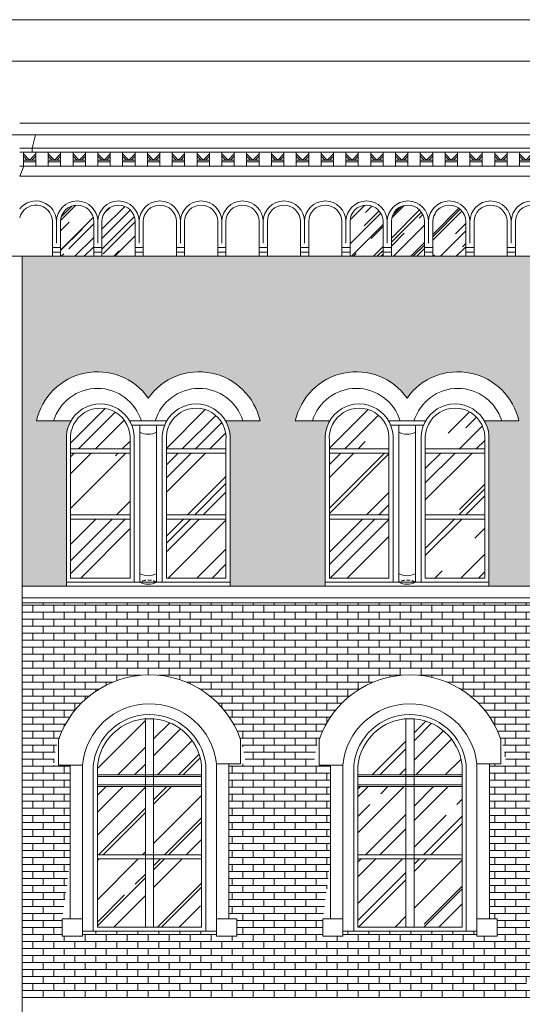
# Model space of a CAD drawing. Header units: millimetres. Extents: x -5254 to 173417, y -28809 to -6400.
# Tile 150 of 256: x 119947 to 120555, y -19064 to -17874. Entities that reach past the tile are written whole.
import ezdxf

# ---------------------------------------------------------------- set-up
doc = ezdxf.new("R2010")
doc.units = ezdxf.units.MM
doc.linetypes.add('HIDDEN', pattern=[9.525, 6.35, -3.175])
for name, color, linetype, lineweight in [('me_cegła', 7, 'Continuous', 5), ('me_cienka', 7, 'Continuous', 15), ('me_cienkie', 7, 'Continuous', 9), ('me_drewno', 7, 'Continuous', 15), ('me_szyby', 7, 'Continuous', 13), ('me_tabela', 7, 'Continuous', 20), ('me_ściany', 7, 'Continuous', 20)]:
    doc.layers.add(name, color=color, linetype=linetype, lineweight=lineweight)

# ---------------------------------------------------------------- blocks, each defined once
blk = doc.blocks.new('arch1')
at = {"layer": 'me_cienkie'}
for p, q in [((-42, 231.9), (-42, 202.6)), ((178, 231.4), (178, 201)), ((-42, 202.6), (-28, 202.6)), ((178, 201), (164, 201)), ((-13, 0), (149, 0))]:
    blk.add_line(p, q, dxfattribs=at)
for points in [[(-13, 202.6), (-38, 202.6)], [(-28, 15), (-28, 202.6)], [(-13, 0), (-13, 202.6)], [(149, 0), (149, 201)], [(149, 201), (174, 201)], [(164, 15), (164, 201)], [(-13, 4.5), (-13, -6), (-37.5, -6), (-37.5, 15)], [(-37.5, 15), (-13, 15)], [(149, 4.5), (149, -6), (173.5, -6), (173.5, 15)], [(173.5, 15), (149, 15)]]:
    blk.add_lwpolyline(points, dxfattribs=at)
blk.add_arc((67.9, 193.6), 116.4, 18.9472, 160.8043, dxfattribs=at)
blk = doc.blocks.new('*U11737')
at = {"layer": 'me_cienkie'}
for points in [[(-7.5, -8.5), (-7.5, 8.5)], [(-7.5, 6.5), (0, -1)], [(-7.5, 3.7), (-2.8, -1)], [(7.5, 6.5), (0, -1)], [(7.5, 3.7), (2.8, -1)], [(7.5, -8.5), (7.5, 8.5)], [(0, -1), (-7.5, -1)], [(0, -3), (-7.5, -3)], [(0, -1), (7.5, -1)], [(0, -3), (7.5, -3)]]:
    blk.add_lwpolyline(points, dxfattribs=at)
blk = doc.blocks.new('*U11738')
at = {"layer": 'me_cienkie', "color": 0, "linetype": 'ByBlock', "lineweight": -2, "transparency": 16777216}
for p in [(0, 0), (30, 0), (60, 0), (90, 0), (120, 0), (150, 0), (180, 0), (210, 0), (240, 0), (270, 0), (300, 0), (330, 0), (360, 0), (390, 0), (420, 0), (450, 0), (480, 0), (510, 0), (540, 0), (570, 0), (600, 0), (630, 0), (660, 0), (690, 0), (720, 0), (750, 0), (780, 0), (810, 0), (840, 0), (870, 0), (900, 0), (930, 0), (960, 0), (990, 0), (1020, 0), (1050, 0), (1080, 0), (1110, 0), (1140, 0), (1170, 0), (1200, 0), (1230, 0)]:
    blk.add_blockref('*U11737', p, dxfattribs=at)

msp = doc.modelspace()

# ---------------------------------------------------------------- hatches: boundary and pattern name
at = {"layer": 'me_cegła'}
h = msp.add_hatch(dxfattribs=at)
h.set_pattern_fill('AR-BRSTD', color=256, scale=0.125)
h.set_pattern_definition([(0, (119228.299, -18558.96), (0, 8.467725), []), (90, (119228.299, -18558.96), (-12.7, 8.467725), [8.46772, -8.46772])])
h.paths.add_polyline_path([(119595.2, -18382.84, -0.1512883), (119600.6, -18359.12), (119559.05, -18359.12, -0.6510077), (119694.2, -18331.35, -0.6510077), (119829.35, -18359.12), (119787.79, -18359.12, -0.1512883), (119793.2, -18382.84), (119793.2, -18553.96), (119793.2, -18558.96), (119933.2, -18558.96), (119933.2, -18159.96), (119228.3, -18159.96), (119228.3, -18558.96), (119275.2, -18558.96), (119275.2, -18553.96), (119275.2, -18382.84, -0.1512883), (119280.6, -18359.12), (119239.05, -18359.12, -0.6510077), (119374.2, -18331.35, -0.6510077), (119509.35, -18359.12), (119467.79, -18359.12, -0.1512883), (119473.2, -18382.84), (119473.2, -18553.96), (119473.2, -18558.96), (119595.2, -18558.96), (119595.2, -18553.96)])
h.paths.add_polyline_path([(119830, -18535.96), (119844.91, -18535.96), (119844.91, -18553.96)], flags=16)
h.paths.add_polyline_path([(120629.7, -18385.34, -0.1512883), (120635.1, -18361.62), (120593.55, -18361.62, -0.6510077), (120728.7, -18333.85, -0.6510077), (120863.85, -18361.62), (120822.29, -18361.62, -0.1512883), (120827.7, -18385.34), (120827.7, -18556.46), (120827.7, -18558.96), (120941.7, -18558.96), (120941.7, -18553.96), (120941.7, -18382.84, -0.1512883), (120947.1, -18359.12), (120905.55, -18359.12, -0.6510077), (121040.7, -18331.35, -0.6510077), (121175.85, -18359.12), (121134.29, -18359.12, -0.1512883), (121139.7, -18382.84), (121139.7, -18553.96), (121139.7, -18558.96), (121198.2, -18558.96), (121198.2, -18159.96), (119950.2, -18159.96), (119950.2, -18558.96), (120003.7, -18558.96), (120003.7, -18553.96), (120003.7, -18382.84, -0.1512883), (120009.1, -18359.12), (119967.55, -18359.12, -0.6510077), (120102.7, -18331.35, -0.6510077), (120237.85, -18359.12), (120196.29, -18359.12, -0.1512883), (120201.7, -18382.84), (120201.7, -18553.96), (120201.7, -18558.96), (120316.7, -18558.96), (120316.7, -18553.96), (120316.7, -18382.84, -0.1512883), (120322.1, -18359.12), (120280.55, -18359.12, -0.6510077), (120415.7, -18331.35, -0.6510077), (120550.85, -18359.12), (120509.29, -18359.12, -0.1512883), (120514.7, -18382.84), (120514.7, -18553.96), (120514.7, -18558.96), (120629.7, -18558.96), (120629.7, -18556.46)])
h.paths.add_polyline_path([(120836.81, -18538.46), (120851.71, -18538.46), (120851.71, -18556.46)], flags=16)
h.paths.add_polyline_path([(120851.76, -18540.09), (120916.97, -18540.09), (120916.97, -18517.91), (120851.76, -18517.91)], flags=24)
h = msp.add_hatch(dxfattribs=at)
h.set_pattern_fill('AR-BRSTD', color=256, scale=0.125)
h.set_pattern_definition([(0, (119950.196, -19055.96), (0, 8.467725), []), (90, (119950.196, -19055.96), (-12.7, 8.46772), [8.46772, -8.46772])])
h.paths.add_polyline_path([(120643.3, -19037.96), (121198.2, -19055.96), (121198.2, -18578.96), (119950.2, -18578.96), (119950.2, -19055.96), (120574.2, -19055.96), (120559.29, -19037.96)])
h.paths.add_polyline_path([(120524.7, -18960.96), (120524.7, -18981.96), (120500.2, -18981.96), (120500.2, -18975.96), (120338.2, -18975.96), (120338.2, -18981.96), (120313.7, -18981.96), (120313.7, -18960.96), (120323.2, -18888.84), (120323.2, -18774.97), (120313.2, -18774.97), (120303.09, -18774.97, -0.931708), (120535.35, -18773.34), (120515.2, -18773.34), (120515.2, -18960.96)], flags=16)
h.paths.add_polyline_path([(120636.69, -18774.97), (120626.69, -18774.97), (120616.59, -18774.97, -0.931708), (120848.84, -18773.34), (120828.69, -18773.34), (120828.69, -18960.96), (120838.19, -18960.96), (120838.19, -18981.96), (120813.69, -18981.96), (120813.69, -18975.96), (120651.69, -18975.96), (120651.69, -18981.96), (120627.19, -18981.96), (120627.19, -18960.96), (120636.69, -18888.84)], flags=16)
h.paths.add_polyline_path([(120482.2, -18970.96), (120356.2, -18970.96), (120356.2, -18787.89, -0.987693), (120482.2, -18775.12)], flags=0)
h.paths.add_polyline_path([(120669.69, -18970.96), (120669.69, -18787.89, -0.987693), (120795.69, -18775.12), (120795.69, -18970.96)], flags=0)
h.paths.add_polyline_path([(120414.2, -18888.46), (120414.2, -18919.54), (120418.32, -18888.46)], flags=0)
h.paths.add_polyline_path([(120669.69, -18888.46), (120727.69, -18888.46), (120727.69, -18844.25), (120727.69, -18786.96), (120737.69, -18786.96), (120737.69, -18844.25), (120737.69, -18919.54), (120727.69, -18919.54)], flags=0)
h.paths.add_polyline_path([(120858.91, -18957.96), (120949.2, -18957.96), (120949.2, -18774.97), (120939.2, -18774.97), (120929.09, -18774.97, -0.931708), (121161.35, -18773.34), (121141.2, -18773.34), (121141.2, -18960.96), (121150.7, -18960.96), (121150.7, -18981.96), (121126.2, -18981.96), (121126.2, -18975.96), (120964.2, -18975.96), (120964.2, -18981.96), (120873.82, -18981.96), (120873.82, -18975.96)], flags=16)
h.paths.add_polyline_path([(120209.7, -18960.96), (120209.7, -18981.96), (120185.2, -18981.96), (120185.2, -18975.96), (120023.2, -18975.96), (120023.2, -18981.96), (119998.7, -18981.96), (119998.7, -18960.96), (120008.2, -18888.84), (120008.2, -18774.97), (119998.2, -18774.97), (119988.09, -18774.97, -0.931708), (120220.35, -18773.34), (120200.2, -18773.34), (120200.2, -18960.96)], flags=16)
h.paths.add_polyline_path([(120949.2, -18774.97), (120939.2, -18774.97), (120929.09, -18774.97, -0.931708), (121161.35, -18773.34), (121141.2, -18773.34), (121141.2, -18960.96), (121150.7, -18960.96), (121150.7, -18981.96), (121126.2, -18981.96), (121126.2, -18975.96), (120964.2, -18975.96), (120964.2, -18981.96), (120939.7, -18981.96), (120939.7, -18960.96), (120949.2, -18888.84)], flags=0)
h.paths.add_polyline_path([(120167.2, -18970.96), (120041.2, -18970.96), (120041.2, -18787.89, -0.987693), (120167.2, -18775.12)], flags=0)
h.paths.add_polyline_path([(120109.2, -18786.96), (120109.2, -18844.25), (120109.2, -18919.54), (120099.2, -18919.54), (120041.2, -18888.46), (120099.2, -18888.46), (120099.2, -18844.25), (120099.2, -18786.96)], flags=0)
h.paths.add_polyline_path([(120982.2, -18970.96), (120982.2, -18787.89, -0.987693), (121108.2, -18775.12), (121108.2, -18970.96)], flags=0)
h.paths.add_polyline_path([(121040.2, -18844.25), (121040.2, -18786.96), (121050.2, -18786.96), (121050.2, -18844.25), (121050.2, -18919.54), (121040.2, -18919.54), (120982.2, -18888.46), (121040.2, -18888.46)], flags=0)
at = {"layer": 'me_szyby'}
h = msp.add_hatch(dxfattribs=at)
h.set_pattern_fill('AR-RROOF', color=256, angle=45)
h.set_pattern_definition([(45, (103144.947, -31160.714), (21.552615, 57.47364), [381, -50.8, 127, -25.4]), (45, (103159.854, -31127.846), (-41.847994, 5.92697), [76.2, -8.382, 152.4, -19.05]), (45, (103138.66, -31136.467), (81.36112, 105.428207), [203.2, -35.56, 101.6, -25.4])])
h.paths.add_polyline_path([(121046.7, -18159.96), (121086.7, -18159.96), (121086.7, -18118.19, 1), (121046.7, -18118.19)])
h.paths.add_polyline_path([(121036.7, -18118.19, 1), (120996.7, -18118.19), (120996.7, -18159.96), (121036.7, -18159.96)])
h.paths.add_polyline_path([(120746.7, -18159.96), (120786.7, -18159.96), (120786.7, -18118.19, 1), (120746.7, -18118.19)])
h.paths.add_polyline_path([(120696.7, -18159.96), (120736.7, -18159.96), (120736.7, -18118.19, 1), (120696.7, -18118.19)])
h.paths.add_polyline_path([(120646.7, -18159.96), (120686.7, -18159.96), (120686.7, -18118.19, 1), (120646.7, -18118.19)])
h.paths.add_polyline_path([(120446.7, -18159.96), (120486.7, -18159.96), (120486.7, -18118.19, 1), (120446.7, -18118.19)])
h.paths.add_polyline_path([(120396.7, -18159.96), (120436.7, -18159.96), (120436.7, -18118.19, 1), (120396.7, -18118.19)])
h.paths.add_polyline_path([(120346.7, -18159.96), (120386.7, -18159.96), (120386.7, -18118.19, 1), (120346.7, -18118.19)])
h.paths.add_polyline_path([(120046.7, -18159.96), (120086.7, -18159.96), (120086.7, -18118.19, 1), (120046.7, -18118.19)])
h.paths.add_polyline_path([(120036.7, -18118.19, 1), (119996.7, -18118.19), (119996.7, -18159.96), (120036.7, -18159.96)])
h.paths.add_polyline_path([(119707.2, -18159.96), (119747.2, -18159.96), (119747.2, -18118.19, 1), (119707.2, -18118.19)])
h.paths.add_polyline_path([(119657.2, -18159.96), (119697.2, -18159.96), (119697.2, -18118.19, 1), (119657.2, -18118.19)])
h.paths.add_polyline_path([(119647.2, -18118.19, 1), (119607.2, -18118.19), (119607.2, -18159.96), (119647.2, -18159.96)])
h.paths.add_polyline_path([(119403.2, -18159.96), (119443.2, -18159.96), (119443.2, -18118.19, 1), (119403.2, -18118.19)])
h.paths.add_polyline_path([(119393.2, -18118.19, 1), (119353.2, -18118.19), (119353.2, -18159.96), (119393.2, -18159.96)])
h.paths.add_polyline_path([(119303.2, -18159.96), (119343.2, -18159.96), (119343.2, -18118.19, 1), (119303.2, -18118.19)])
h.paths.add_polyline_path([(119139.2, -18118.19, 1), (119099.2, -18118.19), (119099.2, -18159.96), (119139.2, -18159.96)])
h.paths.add_polyline_path([(119049.2, -18159.96), (119089.2, -18159.96), (119089.2, -18118.19, 1), (119049.2, -18118.19)])
h.paths.add_polyline_path([(119039.2, -18118.19, 1), (118999.2, -18118.19), (118999.2, -18159.96), (119039.2, -18159.96)])
h = msp.add_hatch(dxfattribs=at)
h.set_pattern_fill('AR-RROOF', color=256, scale=2.2, angle=45)
h.set_pattern_definition([(45, (107743.45, -29781.74), (47.41575, 126.442), [838.2, -111.76, 279.4, -55.88]), (45, (107776.25, -29709.43), (-92.0656, 13.03933), [167.64, -18.4404, 335.28, -41.91]), (45, (107729.622, -29728.396), (178.994465, 231.942055), [447.04, -78.232, 223.52, -55.88])])
h.paths.add_polyline_path([(120124.7, -18477.63), (120196.7, -18477.63), (120196.7, -18548.96), (120124.7, -18548.96)])
h.paths.add_polyline_path([(120124.7, -18397.84), (120196.7, -18397.84), (120196.7, -18472.63), (120124.7, -18472.63)])
h.paths.add_polyline_path([(120196.7, -18382.84), (120196.7, -18392.84), (120124.7, -18392.84), (120124.7, -18382.84, -1.0903832)])
h.paths.add_polyline_path([(120080.7, -18382.84), (120080.7, -18392.84), (120008.7, -18392.84), (120008.7, -18382.84, -1.0903832)])
h.paths.add_polyline_path([(120008.7, -18397.84), (120080.7, -18397.84), (120080.7, -18472.63), (120008.7, -18472.63)])
h.paths.add_polyline_path([(120008.7, -18477.63), (120080.7, -18477.63), (120080.7, -18548.96), (120008.7, -18548.96)])
h = msp.add_hatch(dxfattribs=at)
h.set_pattern_fill('AR-RROOF', color=256, scale=2.2, angle=45)
h.set_pattern_definition([(45, (107430.45, -29781.74), (47.41575, 126.442), [838.2, -111.76, 279.4, -55.88]), (45, (107463.25, -29709.43), (-92.0656, 13.03933), [167.64, -18.4404, 335.28, -41.91]), (45, (107416.622, -29728.396), (178.994465, 231.942055), [447.04, -78.232, 223.52, -55.88])])
h.paths.add_polyline_path([(120437.7, -18477.63), (120509.7, -18477.63), (120509.7, -18548.96), (120437.7, -18548.96)])
h.paths.add_polyline_path([(120437.7, -18397.84), (120509.7, -18397.84), (120509.7, -18472.63), (120437.7, -18472.63)])
h.paths.add_polyline_path([(120509.7, -18382.84), (120509.7, -18392.84), (120437.7, -18392.84), (120437.7, -18382.84, -1.0903832)])
h.paths.add_polyline_path([(120393.7, -18382.84), (120393.7, -18392.84), (120321.7, -18392.84), (120321.7, -18382.84, -1.0903832)])
h.paths.add_polyline_path([(120321.7, -18397.84), (120393.7, -18397.84), (120393.7, -18472.63), (120321.7, -18472.63)])
h.paths.add_polyline_path([(120321.7, -18477.63), (120393.7, -18477.63), (120393.7, -18548.96), (120321.7, -18548.96)])
h = msp.add_hatch(dxfattribs=at)
h.set_pattern_fill('AR-RROOF', color=256, scale=2.2, angle=45)
h.set_pattern_definition([(45, (102111.614, -29786.74), (47.41575, 126.442), [838.2, -111.76, 279.4, -55.88]), (45, (102144.41, -29714.43), (-92.06559, 13.03933), [167.64, -18.4404, 335.28, -41.91]), (45, (102097.784, -29733.396), (178.994465, 231.942055), [447.04, -78.232, 223.52, -55.88])])
h.paths.add_polyline_path([(120109.2, -18719.15, -0.3592557), (120167.2, -18775.12), (120167.2, -18786.96), (120109.2, -18786.96)])
h.paths.add_polyline_path([(120099.2, -18719.16), (120099.2, -18786.96), (120041.2, -18786.96), (120041.2, -18776.68, -0.3655516)])
h.paths.add_polyline_path([(120109.2, -18844.25), (120109.2, -18800.96), (120167.2, -18800.96), (120167.2, -18883.46), (120109.2, -18883.46)])
h.paths.add_polyline_path([(120041.2, -18800.96), (120099.2, -18800.96), (120099.2, -18844.25), (120099.2, -18883.46), (120041.2, -18883.46)])
h.paths.add_polyline_path([(120041.2, -18888.46), (120099.2, -18888.46), (120099.2, -18919.54), (120099.2, -18970.96), (120041.2, -18970.96)])
h.paths.add_polyline_path([(120109.2, -18919.54), (120109.2, -18888.46), (120109.2, -18888.46), (120167.2, -18888.46), (120167.2, -18970.96), (120109.2, -18970.96)])
h = msp.add_hatch(dxfattribs=at)
h.set_pattern_fill('AR-RROOF', color=256, scale=2.2, angle=45)
h.set_pattern_definition([(45, (103144.947, -29781.74), (47.41575, 126.442), [838.2, -111.76, 279.4, -55.88]), (45, (103177.74, -29709.43), (-92.06559, 13.03933), [167.64, -18.4404, 335.28, -41.91]), (45, (103131.117, -29728.396), (178.994465, 231.942055), [447.04, -78.232, 223.52, -55.88])])
h.paths.add_polyline_path([(120424.2, -18919.54), (120424.2, -18888.46), (120424.2, -18888.46), (120482.2, -18888.46), (120482.2, -18970.96), (120424.2, -18970.96)])
h.paths.add_polyline_path([(120414.2, -18970.96), (120356.2, -18970.96), (120356.2, -18888.46), (120414.2, -18888.46), (120414.2, -18919.54)])
h.paths.add_polyline_path([(120414.2, -18883.46), (120356.2, -18883.46), (120356.2, -18800.96), (120414.2, -18800.96), (120414.2, -18844.25)])
h.paths.add_polyline_path([(120482.2, -18883.46), (120424.2, -18883.46), (120424.2, -18844.25), (120424.2, -18800.96), (120482.2, -18800.96)])
h.paths.add_polyline_path([(120424.2, -18786.96), (120424.2, -18719.15, -0.3592557), (120482.2, -18775.12), (120482.2, -18786.96)])
h.paths.add_polyline_path([(120414.2, -18786.96), (120356.2, -18786.96), (120356.2, -18776.68, -0.3655516), (120414.2, -18719.16)])

# ---------------------------------------------------------------- linework, layer by layer
at = {"layer": 'me_cienka'}
msp.add_line((119950.2, -19430.29), (119950.2, -18159.96), dxfattribs=at)
at = {"layer": 'me_cienkie'}
for p, q in [((121186.2, -18029.19), (119962.2, -18029.19)), ((119962.2, -18034.19), (121186.2, -18034.19)), ((121196.2, -18051.19), (119952.2, -18051.19)), ((119947.2, -18063.19), (121201.2, -18063.19)), ((119996.7, -18149.29), (119986.7, -18149.29)), ((120046.7, -18149.29), (120036.7, -18149.29)), ((120096.7, -18149.29), (120086.7, -18149.29)), ((120146.7, -18149.29), (120136.7, -18149.29)), ((120196.7, -18149.29), (120186.7, -18149.29)), ((120246.7, -18149.29), (120236.7, -18149.29)), ((120296.7, -18149.29), (120286.7, -18149.29)), ((120346.7, -18149.29), (120336.7, -18149.29)), ((120396.7, -18149.29), (120386.7, -18149.29)), ((120446.7, -18149.29), (120436.7, -18149.29)), ((120496.7, -18149.29), (120486.7, -18149.29)), ((120546.7, -18149.29), (120536.7, -18149.29)), ((125073.2, -18159.96), (119228.3, -18159.96)), ((119996.7, -18154.96), (119986.7, -18154.96)), ((120046.7, -18154.96), (120036.7, -18154.96)), ((120096.7, -18154.96), (120086.7, -18154.96)), ((120146.7, -18154.96), (120136.7, -18154.96)), ((120196.7, -18154.96), (120186.7, -18154.96)), ((120246.7, -18154.96), (120236.7, -18154.96)), ((120296.7, -18154.96), (120286.7, -18154.96)), ((120346.7, -18154.96), (120336.7, -18154.96)), ((120396.7, -18154.96), (120386.7, -18154.96)), ((120446.7, -18154.96), (120436.7, -18154.96)), ((120496.7, -18154.96), (120486.7, -18154.96)), ((120546.7, -18154.96), (120536.7, -18154.96)), ((120003.7, -18558.96), (120003.7, -18553.96)), ((120119.7, -18553.96), (120085.7, -18553.96)), ((120201.7, -18558.96), (120201.7, -18553.96)), ((120316.7, -18558.96), (120316.7, -18553.96)), ((120432.7, -18553.96), (120398.7, -18553.96)), ((120514.7, -18558.96), (120514.7, -18553.96)), ((120185.2, -18975.96), (120023.2, -18975.96)), ((120173.22, -18975.96), (120035.22, -18975.96)), ((120173.22, -18975.96), (120035.22, -18975.96)), ((120173.22, -18975.96), (120035.22, -18975.96)), ((120172.2, -18975.96), (120036.2, -18975.96)), ((120500.2, -18975.96), (120338.2, -18975.96)), ((120488.22, -18975.96), (120350.22, -18975.96)), ((120488.22, -18975.96), (120350.22, -18975.96)), ((120488.22, -18975.96), (120350.22, -18975.96)), ((120487.2, -18975.96), (120351.2, -18975.96))]:
    msp.add_line(p, q, dxfattribs=at)
for points in [[(119228.3, -18013.19), (119966.5, -18013.19)], [(119962.2, -18029.19), (119966.5, -18013.19)], [(119947.2, -18029.19), (119962.2, -18029.19), (119962.2, -18034.19)], [(119947.2, -18034.19), (119962.2, -18034.19)], [(119952.2, -18051.19), (119947.2, -18063.19)], [(119947.2, -18063.19), (119952.2, -18051.19), (119947.2, -18051.19)], [(119986.7, -18118.19), (119986.7, -18159.96)], [(119991.7, -18118.19), (119991.7, -18144.29)], [(119991.7, -18118.19), (119991.7, -18144.29)], [(119991.7, -18118.19), (119991.7, -18144.29)], [(119991.7, -18118.19), (119991.7, -18144.29)], [(119996.7, -18118.19), (119996.7, -18159.96)], [(120036.7, -18118.19), (120036.7, -18159.96)], [(120041.7, -18118.19), (120041.7, -18144.29)], [(120041.7, -18118.19), (120041.7, -18144.29)], [(120041.7, -18118.19), (120041.7, -18144.29)], [(120041.7, -18118.19), (120041.7, -18144.29)], [(120041.7, -18118.19), (120041.7, -18144.29)], [(120041.7, -18118.19), (120041.7, -18144.29)], [(120041.7, -18118.19), (120041.7, -18144.29)], [(120041.7, -18118.19), (120041.7, -18144.29)], [(120041.7, -18118.19), (120041.7, -18144.29)], [(120046.7, -18118.19), (120046.7, -18159.96)], [(120086.7, -18118.19), (120086.7, -18159.96)], [(120091.7, -18118.19), (120091.7, -18144.29)], [(120091.7, -18118.19), (120091.7, -18144.29)], [(120091.7, -18118.19), (120091.7, -18144.29)], [(120091.7, -18118.19), (120091.7, -18144.29)], [(120091.7, -18118.19), (120091.7, -18144.29)], [(120091.7, -18118.19), (120091.7, -18144.29)], [(120091.7, -18118.19), (120091.7, -18144.29)], [(120091.7, -18118.19), (120091.7, -18144.29)], [(120096.7, -18118.19), (120096.7, -18159.96)], [(120096.7, -18118.19), (120096.7, -18159.96)], [(120136.7, -18118.19), (120136.7, -18159.96)], [(120141.7, -18118.19), (120141.7, -18144.29)], [(120146.7, -18118.19), (120146.7, -18159.96)], [(120146.7, -18118.19), (120146.7, -18159.96)], [(120186.7, -18118.19), (120186.7, -18159.96)], [(120191.7, -18118.19), (120191.7, -18144.29)], [(120196.7, -18118.19), (120196.7, -18159.96)], [(120196.7, -18118.19), (120196.7, -18159.96)], [(120236.7, -18118.19), (120236.7, -18159.96)], [(120241.7, -18118.19), (120241.7, -18144.29)], [(120246.7, -18118.19), (120246.7, -18159.96)], [(120246.7, -18118.19), (120246.7, -18159.96)], [(120286.7, -18118.19), (120286.7, -18159.96)], [(120291.7, -18118.19), (120291.7, -18144.29)], [(120296.7, -18118.19), (120296.7, -18159.96)], [(120296.7, -18118.19), (120296.7, -18159.96)], [(120336.7, -18118.19), (120336.7, -18159.96)], [(120341.7, -18118.19), (120341.7, -18144.29)], [(120341.7, -18118.19), (120341.7, -18144.29)], [(120341.7, -18118.19), (120341.7, -18144.29)], [(120341.7, -18118.19), (120341.7, -18144.29)], [(120346.7, -18118.19), (120346.7, -18159.96)], [(120386.7, -18118.19), (120386.7, -18159.96)], [(120391.7, -18118.19), (120391.7, -18144.29)], [(120391.7, -18118.19), (120391.7, -18144.29)], [(120391.7, -18118.19), (120391.7, -18144.29)], [(120391.7, -18118.19), (120391.7, -18144.29)], [(120391.7, -18118.19), (120391.7, -18144.29)], [(120391.7, -18118.19), (120391.7, -18144.29)], [(120391.7, -18118.19), (120391.7, -18144.29)], [(120391.7, -18118.19), (120391.7, -18144.29)], [(120391.7, -18118.19), (120391.7, -18144.29)], [(120391.7, -18118.19), (120391.7, -18144.29)], [(120391.7, -18118.19), (120391.7, -18144.29)], [(120391.7, -18118.19), (120391.7, -18144.29)], [(120396.7, -18118.19), (120396.7, -18159.96)], [(120396.7, -18118.19), (120396.7, -18159.96)], [(120436.7, -18118.19), (120436.7, -18159.96)], [(120441.7, -18118.19), (120441.7, -18144.29)], [(120441.7, -18118.19), (120441.7, -18144.29)], [(120441.7, -18118.19), (120441.7, -18144.29)], [(120441.7, -18118.19), (120441.7, -18144.29)], [(120441.7, -18118.19), (120441.7, -18144.29)], [(120441.7, -18118.19), (120441.7, -18144.29)], [(120441.7, -18118.19), (120441.7, -18144.29)], [(120441.7, -18118.19), (120441.7, -18144.29)], [(120441.7, -18118.19), (120441.7, -18144.29)], [(120446.7, -18118.19), (120446.7, -18159.96)], [(120486.7, -18118.19), (120486.7, -18159.96)], [(120491.7, -18118.19), (120491.7, -18144.29)], [(120491.7, -18118.19), (120491.7, -18144.29)], [(120491.7, -18118.19), (120491.7, -18144.29)], [(120491.7, -18118.19), (120491.7, -18144.29)], [(120491.7, -18118.19), (120491.7, -18144.29)], [(120491.7, -18118.19), (120491.7, -18144.29)], [(120491.7, -18118.19), (120491.7, -18144.29)], [(120491.7, -18118.19), (120491.7, -18144.29)], [(120496.7, -18118.19), (120496.7, -18159.96)], [(120536.7, -18118.19), (120536.7, -18159.96)], [(120541.7, -18118.19), (120541.7, -18144.29)], [(120541.7, -18118.19), (120541.7, -18144.29)], [(120546.7, -18118.19), (120546.7, -18159.96)], [(120546.7, -18118.19), (120546.7, -18159.96)], [(120009.1, -18359.12), (119967.55, -18359.12)], [(120125.1, -18359.12), (120080.29, -18359.12)], [(120196.29, -18359.12), (120237.85, -18359.12)], [(120322.1, -18359.12), (120280.55, -18359.12)], [(120438.1, -18359.12), (120393.29, -18359.12)], [(120509.29, -18359.12), (120550.85, -18359.12)], [(120122.64, -18364.12), (120082.75, -18364.12)], [(120092.7, -18553.96), (120092.7, -18364.12)], [(120112.7, -18553.96), (120112.7, -18364.12)], [(120435.64, -18364.12), (120395.75, -18364.12)], [(120405.7, -18553.96), (120405.7, -18364.12)], [(120425.7, -18553.96), (120425.7, -18364.12)], [(120023.2, -18975.96), (120023.2, -18774.97)], [(120185.2, -18975.96), (120185.2, -18773.34)], [(120338.2, -18975.96), (120338.2, -18774.97)], [(120500.2, -18975.96), (120500.2, -18773.34)]]:
    msp.add_lwpolyline(points, dxfattribs=at)
for centre, radius, start, end in [((119966.7, -18118.19), 25, 0, 141.26058), ((119966.7, -18118.19), 20, 0, 167.16143), ((120016.7, -18118.19), 25, 0, 180), ((120016.7, -18118.19), 20, 0, 180), ((120066.7, -18118.19), 25, 0, 180), ((120066.7, -18118.19), 20, 0, 180), ((120116.7, -18118.19), 25, 0, 180), ((120116.7, -18118.19), 20, 0, 180), ((120166.7, -18118.19), 25, 0, 180), ((120166.7, -18118.19), 20, 0, 180), ((120216.7, -18118.19), 25, 0, 180), ((120216.7, -18118.19), 20, 0, 180), ((120266.7, -18118.19), 25, 0, 180), ((120266.7, -18118.19), 20, 0, 180), ((120316.7, -18118.19), 25, 0, 180), ((120316.7, -18118.19), 20, 0, 180), ((120366.7, -18118.19), 25, 0, 180), ((120366.7, -18118.19), 20, 0, 180), ((120416.7, -18118.19), 25, 0, 180), ((120416.7, -18118.19), 20, 0, 180), ((120466.7, -18118.19), 25, 0, 180), ((120466.7, -18118.19), 20, 0, 180), ((120516.7, -18118.19), 25, 0, 180), ((120516.7, -18118.19), 20, 0, 180), ((120566.7, -18118.19), 25, 0, 180), ((120566.7, -18118.19), 20, 0, 180), ((120041.27, -18375.14), 75.44, 35.48267, 167.74043), ((120164.13, -18375.14), 75.44, 12.25957, 144.51733), ((120354.27, -18375.14), 75.44, 35.48267, 167.74043), ((120477.13, -18375.14), 75.44, 12.25957, 144.51733), ((120041.27, -18375.14), 55.44, 16.79471, 163.20529), ((120164.13, -18375.14), 55.44, 16.79471, 163.20529), ((120354.27, -18375.14), 55.44, 16.79471, 163.20529), ((120477.13, -18375.14), 55.44, 16.79471, 163.20529), ((120164.13, -18375.14), 75.44, 162.84299, 163.20529), ((120477.13, -18375.14), 75.44, 162.84299, 163.20529), ((120102.7, -18354.4), 20.77, 241.21372, 298.78628), ((120415.7, -18354.4), 20.77, 241.21372, 298.78628), ((120102.7, -18525.48), 20.77, 241.21372, 298.78628), ((120102.7, -18535.76), 20.77, 241.21372, 298.78628), ((120415.7, -18525.48), 20.77, 241.21372, 298.78628), ((120415.7, -18535.76), 20.77, 241.21372, 298.78628), ((120104.28, -18782.38), 81.42, 6.37045, 174.77956), ((120419.28, -18782.38), 81.42, 6.37045, 174.77956)]:
    msp.add_arc(centre, radius, start, end, dxfattribs=at)
at = {"layer": 'me_cienkie', "linetype": 'HIDDEN', "ltscale": 0.7}
for centre in [(120102.7, -18572.16), (120415.7, -18572.16)]:
    msp.add_arc(centre, 20.77, 61.21372, 118.78628, dxfattribs=at)
at = {"layer": 'me_drewno'}
for points in [[(120003.7, -18553.96), (120003.7, -18382.84)], [(120008.7, -18548.96), (120008.7, -18382.84)], [(120080.7, -18548.96), (120080.7, -18382.84)], [(120085.7, -18553.96), (120085.7, -18382.84)], [(120119.7, -18553.96), (120119.7, -18382.84)], [(120124.7, -18548.96), (120124.7, -18382.84)], [(120196.7, -18548.96), (120196.7, -18382.84)], [(120201.7, -18553.96), (120201.7, -18382.84)], [(120316.7, -18553.96), (120316.7, -18382.84)], [(120321.7, -18548.96), (120321.7, -18382.84)], [(120393.7, -18548.96), (120393.7, -18382.84)], [(120398.7, -18553.96), (120398.7, -18382.84)], [(120432.7, -18553.96), (120432.7, -18382.84)], [(120437.7, -18548.96), (120437.7, -18382.84)], [(120509.7, -18548.96), (120509.7, -18382.84)], [(120514.7, -18553.96), (120514.7, -18382.84)], [(120080.7, -18392.84), (120008.7, -18392.84)], [(120080.7, -18397.84), (120008.7, -18397.84)], [(120196.7, -18392.84), (120124.7, -18392.84)], [(120196.7, -18397.84), (120124.7, -18397.84)], [(120393.7, -18392.84), (120321.7, -18392.84)], [(120393.7, -18397.84), (120321.7, -18397.84)], [(120509.7, -18392.84), (120437.7, -18392.84)], [(120509.7, -18397.84), (120437.7, -18397.84)], [(120080.7, -18472.63), (120008.7, -18472.63)], [(120080.7, -18477.63), (120008.7, -18477.63)], [(120196.7, -18472.63), (120124.7, -18472.63)], [(120196.7, -18477.63), (120124.7, -18477.63)], [(120393.7, -18472.63), (120321.7, -18472.63)], [(120393.7, -18477.63), (120321.7, -18477.63)], [(120509.7, -18472.63), (120437.7, -18472.63)], [(120509.7, -18477.63), (120437.7, -18477.63)], [(120085.7, -18553.96), (120003.7, -18553.96)], [(120080.7, -18548.96), (120008.7, -18548.96)], [(120201.7, -18553.96), (120119.7, -18553.96)], [(120196.7, -18548.96), (120124.7, -18548.96)], [(120398.7, -18553.96), (120316.7, -18553.96)], [(120393.7, -18548.96), (120321.7, -18548.96)], [(120514.7, -18553.96), (120432.7, -18553.96)], [(120509.7, -18548.96), (120437.7, -18548.96)], [(120099.2, -18844.25), (120099.2, -18719.16)], [(120109.2, -18844.25), (120109.2, -18719.15)], [(120414.2, -18844.25), (120414.2, -18719.16)], [(120424.2, -18844.25), (120424.2, -18719.15)], [(120036.2, -18778.31), (120036.2, -18775.61)], [(120036.2, -18970.96), (120036.2, -18776.96)], [(120041.2, -18970.96), (120041.2, -18776.96)], [(120167.2, -18970.96), (120167.2, -18775.12)], [(120172.2, -18776.96), (120172.2, -18774.27)], [(120172.2, -18970.96), (120172.2, -18776.96)], [(120351.2, -18778.31), (120351.2, -18775.61)], [(120351.2, -18970.96), (120351.2, -18776.96)], [(120356.2, -18970.96), (120356.2, -18776.96)], [(120482.2, -18970.96), (120482.2, -18775.12)], [(120487.2, -18776.96), (120487.2, -18774.27)], [(120487.2, -18970.96), (120487.2, -18776.96)], [(120167.2, -18786.96), (120041.2, -18786.96)], [(120167.2, -18788.96), (120041.2, -18788.96)], [(120482.2, -18786.96), (120356.2, -18786.96)], [(120482.2, -18788.96), (120356.2, -18788.96)], [(120167.2, -18798.96), (120041.2, -18798.96)], [(120167.2, -18800.96), (120041.2, -18800.96)], [(120482.2, -18798.96), (120356.2, -18798.96)], [(120482.2, -18800.96), (120356.2, -18800.96)], [(120099.2, -18919.54), (120099.2, -18844.25)], [(120109.2, -18919.54), (120109.2, -18844.25)], [(120414.2, -18919.54), (120414.2, -18844.25)], [(120424.2, -18919.54), (120424.2, -18844.25)], [(120109.2, -18883.46), (120041.2, -18883.46)], [(120167.2, -18883.46), (120109.2, -18883.46)], [(120424.2, -18883.46), (120356.2, -18883.46)], [(120482.2, -18883.46), (120424.2, -18883.46)], [(120109.2, -18888.46), (120041.2, -18888.46)], [(120167.2, -18888.46), (120109.2, -18888.46)], [(120424.2, -18888.46), (120356.2, -18888.46)], [(120482.2, -18888.46), (120424.2, -18888.46)], [(120099.2, -18970.96), (120099.2, -18919.54)], [(120109.2, -18970.96), (120109.2, -18919.54)], [(120414.2, -18970.96), (120414.2, -18919.54)], [(120424.2, -18970.96), (120424.2, -18919.54)], [(120172.2, -18975.96), (120036.24, -18975.96), (120036.15, -18970.96)], [(120167.2, -18970.96), (120041.2, -18970.96)], [(120167.2, -18975.96), (120172.2, -18975.96), (120172.2, -18970.96)], [(120487.2, -18975.96), (120351.24, -18975.96), (120351.15, -18970.96)], [(120482.2, -18970.96), (120356.2, -18970.96)], [(120482.2, -18975.96), (120487.2, -18975.96), (120487.2, -18970.96)]]:
    msp.add_lwpolyline(points, dxfattribs=at)
for centre, radius, start, end in [((120044.7, -18379.71), 41.12, 355.62868, 184.37132), ((120160.7, -18379.71), 41.12, 355.62868, 184.37132), ((120357.7, -18379.71), 41.12, 355.62868, 184.37132), ((120473.7, -18379.71), 41.12, 355.62868, 184.37132), ((120044.7, -18379.72), 36.13, 355.04842, 184.95158), ((120160.7, -18379.72), 36.13, 355.04842, 184.95158), ((120357.7, -18379.72), 36.13, 355.04842, 184.95158), ((120473.7, -18379.72), 36.13, 355.04842, 184.95158), ((120104.27, -18782.37), 68.41, 6.7987, 174.33578), ((120104.28, -18782.29), 63.33, 6.49887, 175.17601), ((120419.27, -18782.37), 68.41, 6.7987, 174.33578), ((120419.28, -18782.29), 63.33, 6.49887, 175.17601)]:
    msp.add_arc(centre, radius, start, end, dxfattribs=at)
at = {"layer": 'me_szyby'}
for p, q in [((121187.52, -17999.19), (119947.2, -17999.19)), ((119947.2, -18013.19), (121175.52, -18013.19))]:
    msp.add_line(p, q, dxfattribs=at)
at = {"layer": 'me_tabela'}
for points in [[(118319.9, -20844.07), (125319.9, -20844.07), (125319.9, -17874.07), (118319.9, -17874.07)], [(118369.9, -20794.07), (125269.9, -20794.07), (125269.9, -17924.07), (118369.9, -17924.07)]]:
    msp.add_lwpolyline(points, close=True, dxfattribs=at)
at = {"layer": 'me_ściany'}
for p, q in [((119950.2, -18558.96), (121198.2, -18558.96)), ((119950.2, -18572.96), (121198.2, -18572.96)), ((119950.2, -18578.96), (121198.2, -18578.96)), ((119950.2, -19055.96), (121198.2, -19055.96))]:
    msp.add_line(p, q, dxfattribs=at)

# ---------------------------------------------------------------- block references
at = {"layer": 'me_cienkie', "xscale": -1}
for name, p in [('*U11738', (121189.2, -18042.69)), ('arch1', (120172.2, -18975.96)), ('arch1', (120487.2, -18975.96))]:
    msp.add_blockref(name, p, dxfattribs=at)

doc.saveas('drawing.dxf')
